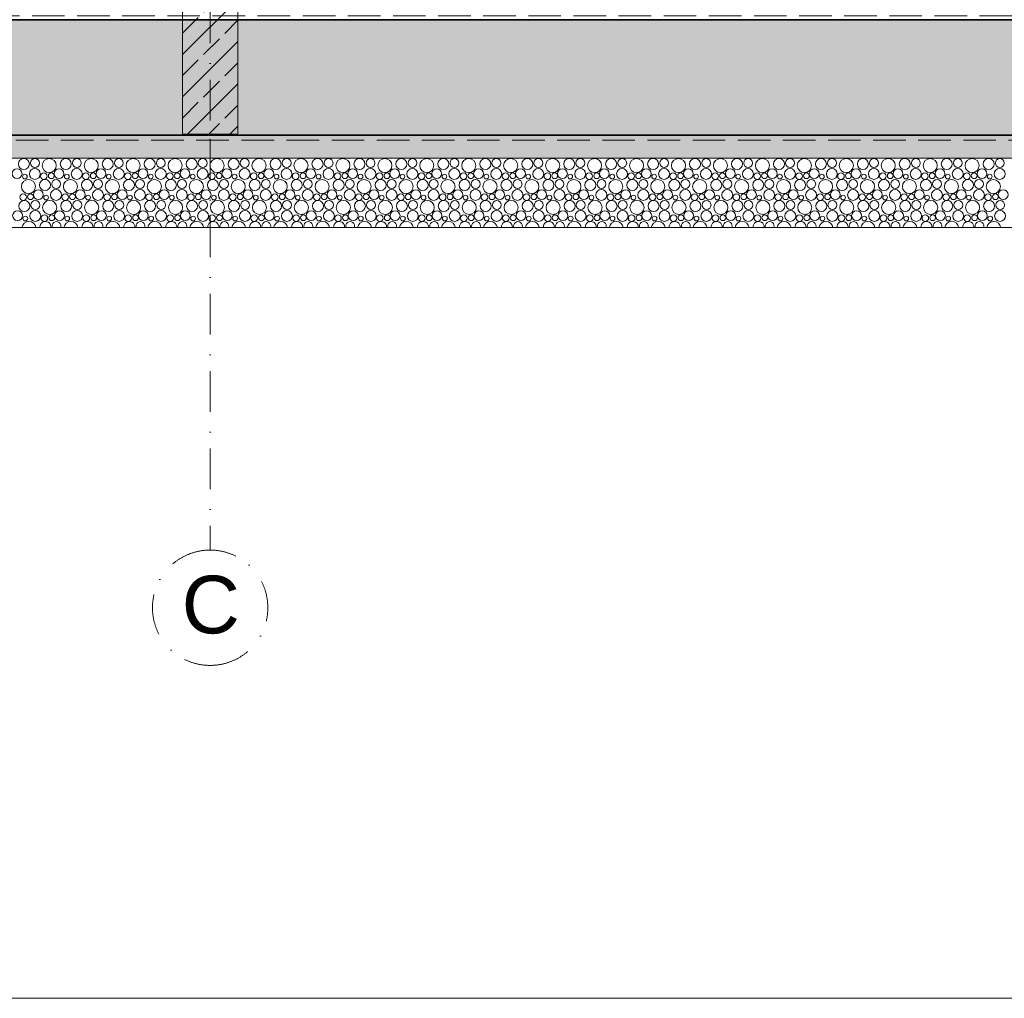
# Model space of a CAD drawing. Header units: millimetres. Extents: x -126680 to -83680, y 18016 to 39016.
# Tile 18 of 121: x -106555 to -102287, y 18016 to 22259. Entities that reach past the tile are written whole.
import ezdxf

# ---------------------------------------------------------------- set-up
doc = ezdxf.new("R2010")
doc.units = ezdxf.units.MM
doc.header["$MEASUREMENT"] = 0
doc.linetypes.add('Krawędzie ukryte', pattern=[195.611112, 141.111112, -54.5])
doc.linetypes.add('Kropki i Kreski', pattern=[335.138881, 176.388884, -88.194442, 0, -70.555556])
for name, color, linetype, lineweight in [('Nowe_Konstrukcja - Stropy_Nr_pióra__21', 7, 'Continuous', 20), ('Nowe_Konstrukcja - Stropy_Nr_pióra__3', 7, 'Continuous', 13), ('Nowe_Konstrukcja - Stropy_Nr_pióra__41', 7, 'Continuous', 13), ('Nowe_Konstrukcja - Stropy_Nr_pióra__7', 7, 'Continuous', 35), ('Nowe_Konstrukcja - Ściany zew_Nr_pióra__21', 7, 'Continuous', 20), ('Nowe_Konstrukcja - Ściany zew_Nr_pióra__3', 7, 'Continuous', 13), ('Nowe_Osie_Nr_pióra__3', 7, 'Continuous', 13), ('Nowe_Osie_Nr_pióra__4', 8, 'Continuous', 13), ('Nowe_Wymiarowanie - Ogólne_Nr_pióra__42', 8, 'Continuous', 25), ('Nowe_zagospodarowanie_Nr_pióra__21', 7, 'Continuous', 20)]:
    doc.layers.add(name, color=color, linetype=linetype, lineweight=lineweight)
for name, color, linetype, lineweight, true_color in [('Nowe_Konstrukcja - Stropy_Nr_pióra__23', 7, 'Continuous', 13, 0x858585), ('Nowe_Konstrukcja - Stropy_Nr_pióra__62', 7, 'Continuous', 18, 0xaaaaaa), ('Nowe_Wymiarowanie - Ogólne_Nr_pióra__81', 7, 'Continuous', 13, 0x6a6a6a)]:
    doc.layers.add(name, color=color, linetype=linetype, lineweight=lineweight, true_color=true_color)
doc.layers.add('Nowe_Wymiarowanie - Ogólne', color=7, linetype='Continuous')
doc.styles.add('STYL_AUTOMATYCZNY_1', font='arial.ttf')
doc.dimstyles.new('STYL_AUTOMATYCZNY__1', dxfattribs={"dimtxt": 125, "dimasz": 47.5, "dimexe": 0.18, "dimexo": 0.0625, "dimgap": 0, "dimtad": 1, "dimdec": 0, "dimlfac": 0.1, "dimzin": 0, "dimdsep": 46, "dimtxsty": 'STYL_AUTOMATYCZNY_1', "dimblk": 'ARROWHEAD_6', "dimblk1": 'ARROWHEAD_6', "dimblk2": 'ARROWHEAD_6', "dimcen": 0.09, "dimse1": 1, "dimse2": 1, "dimclrd": 256, "dimclre": 256, "dimclrt": 8, "dimazin": 0, "dimtfac": 1, "dimtdec": 4, "dimtmove": 0, "dimatfit": 3, "dimfxl": 0, "dimtolj": 1, "dimtzin": 0, "dimarcsym": 0})
pattern_1 = [(45, (0, 0), (-91.92388, 91.92388), []), (45, (-45.96, 45.96), (-91.92388, 91.92388), [97.5, -32.5])]

# ---------------------------------------------------------------- blocks, each defined once
blk = doc.blocks.new('*X4')
at = {"layer": 'Nowe_Konstrukcja - Stropy_Nr_pióra__62', "color": 253, "linetype": 'Continuous', "lineweight": 18, "true_color": 0xaaaaaa}
for centre, radius in [((-106537.1, 21633.2), 23.9), ((-106489.1, 21637.6), 19.2), ((-106427, 21626.9), 30.6), ((-106355.2, 21633.2), 23.9), ((-106307.2, 21637.6), 19.2), ((-106245.2, 21626.9), 30.6), ((-106173.4, 21633.2), 23.9), ((-106125.4, 21637.6), 19.2), ((-106063.3, 21626.9), 30.6), ((-105991.5, 21633.2), 23.9), ((-105943.5, 21637.6), 19.2), ((-105881.4, 21626.9), 30.6), ((-105809.7, 21633.2), 23.9), ((-105761.6, 21637.6), 19.2), ((-105699.6, 21626.9), 30.6), ((-105627.8, 21633.2), 23.9), ((-105579.8, 21637.6), 19.2), ((-105517.7, 21626.9), 30.6), ((-105446, 21633.2), 23.9), ((-105397.9, 21637.6), 19.2), ((-105335.9, 21626.9), 30.6), ((-105264.1, 21633.2), 23.9), ((-105216.1, 21637.6), 19.2), ((-105154, 21626.9), 30.6), ((-105082.3, 21633.2), 23.9), ((-105034.2, 21637.6), 19.2), ((-104972.2, 21626.9), 30.6), ((-104900.4, 21633.2), 23.9), ((-104852.4, 21637.6), 19.2), ((-104790.3, 21626.9), 30.6), ((-104718.5, 21633.2), 23.9), ((-104670.5, 21637.6), 19.2), ((-104608.5, 21626.9), 30.6), ((-104536.7, 21633.2), 23.9), ((-104488.7, 21637.6), 19.2), ((-104426.6, 21626.9), 30.6), ((-104354.8, 21633.2), 23.9), ((-104306.8, 21637.6), 19.2), ((-104244.8, 21626.9), 30.6), ((-104173, 21633.2), 23.9), ((-104125, 21637.6), 19.2), ((-104062.9, 21626.9), 30.6), ((-103991.1, 21633.2), 23.9), ((-103943.1, 21637.6), 19.2), ((-103881.1, 21626.9), 30.6), ((-103809.3, 21633.2), 23.9), ((-103761.3, 21637.6), 19.2), ((-103699.2, 21626.9), 30.6), ((-103627.4, 21633.2), 23.9), ((-103579.4, 21637.6), 19.2), ((-103517.3, 21626.9), 30.6), ((-103445.6, 21633.2), 23.9), ((-103397.5, 21637.6), 19.2), ((-103335.5, 21626.9), 30.6), ((-103263.7, 21633.2), 23.9), ((-103215.7, 21637.6), 19.2), ((-103153.6, 21626.9), 30.6), ((-103081.9, 21633.2), 23.9), ((-103033.8, 21637.6), 19.2), ((-102971.8, 21626.9), 30.6), ((-102900, 21633.2), 23.9), ((-102852, 21637.6), 19.2), ((-102789.9, 21626.9), 30.6), ((-102718.2, 21633.2), 23.9), ((-102670.1, 21637.6), 19.2), ((-102608.1, 21626.9), 30.6), ((-102536.3, 21633.2), 23.9), ((-102488.3, 21637.6), 19.2), ((-102426.2, 21626.9), 30.6), ((-102354.4, 21633.2), 23.9), ((-102306.4, 21637.6), 19.2), ((-106566.3, 21591.5), 21.3), ((-106489.6, 21590.4), 23.7), ((-106384.5, 21591.5), 21.3), ((-106307.7, 21590.4), 23.7), ((-106202.6, 21591.5), 21.3), ((-106125.9, 21590.4), 23.7), ((-106020.8, 21591.5), 21.3), ((-105944, 21590.4), 23.7), ((-105838.9, 21591.5), 21.3), ((-105762.2, 21590.4), 23.7), ((-105657, 21591.5), 21.3), ((-105580.3, 21590.4), 23.7), ((-105475.2, 21591.5), 21.3), ((-105398.5, 21590.4), 23.7), ((-105293.3, 21591.5), 21.3), ((-105216.6, 21590.4), 23.7), ((-105111.5, 21591.5), 21.3), ((-105034.7, 21590.4), 23.7), ((-104929.6, 21591.5), 21.3), ((-104852.9, 21590.4), 23.7), ((-104747.8, 21591.5), 21.3), ((-104671, 21590.4), 23.7), ((-104565.9, 21591.5), 21.3), ((-104489.2, 21590.4), 23.7), ((-104384.1, 21591.5), 21.3), ((-104307.3, 21590.4), 23.7), ((-104202.2, 21591.5), 21.3), ((-104125.5, 21590.4), 23.7), ((-104020.4, 21591.5), 21.3), ((-103943.6, 21590.4), 23.7), ((-103838.5, 21591.5), 21.3), ((-103761.8, 21590.4), 23.7), ((-103656.7, 21591.5), 21.3), ((-103579.9, 21590.4), 23.7), ((-103474.8, 21591.5), 21.3), ((-103398.1, 21590.4), 23.7), ((-103292.9, 21591.5), 21.3), ((-103216.2, 21590.4), 23.7), ((-103111.1, 21591.5), 21.3), ((-103034.4, 21590.4), 23.7), ((-102929.2, 21591.5), 21.3), ((-102852.5, 21590.4), 23.7), ((-102747.4, 21591.5), 21.3), ((-102670.6, 21590.4), 23.7), ((-102565.5, 21591.5), 21.3), ((-102488.8, 21590.4), 23.7), ((-102383.7, 21591.5), 21.3), ((-102306.9, 21590.4), 23.7), ((-106517, 21535.9), 30.6), ((-106532.6, 21578.8), 10.3), ((-106445.2, 21542.2), 23.9), ((-106450.1, 21580.8), 14.3), ((-106418.1, 21582.6), 12.5), ((-106397.2, 21546.6), 19.2), ((-106335.2, 21535.9), 30.6), ((-106350.8, 21578.8), 10.3), ((-106263.4, 21542.2), 23.9), ((-106268.2, 21580.8), 14.3), ((-106236.3, 21582.6), 12.5), ((-106215.4, 21546.6), 19.2), ((-106153.3, 21535.9), 30.6), ((-106168.9, 21578.8), 10.3), ((-106081.5, 21542.2), 23.9), ((-106086.4, 21580.8), 14.3), ((-106054.4, 21582.6), 12.5), ((-106033.5, 21546.6), 19.2), ((-105971.4, 21535.9), 30.6), ((-105987.1, 21578.8), 10.3), ((-105899.7, 21542.2), 23.9), ((-105904.5, 21580.8), 14.3), ((-105872.6, 21582.6), 12.5), ((-105851.6, 21546.6), 19.2), ((-105789.6, 21535.9), 30.6), ((-105805.2, 21578.8), 10.3), ((-105717.8, 21542.2), 23.9), ((-105722.6, 21580.8), 14.3), ((-105690.7, 21582.6), 12.5), ((-105669.8, 21546.6), 19.2), ((-105607.7, 21535.9), 30.6), ((-105623.4, 21578.8), 10.3), ((-105536, 21542.2), 23.9), ((-105540.8, 21580.8), 14.3), ((-105508.9, 21582.6), 12.5), ((-105487.9, 21546.6), 19.2), ((-105425.9, 21535.9), 30.6), ((-105441.5, 21578.8), 10.3), ((-105354.1, 21542.2), 23.9), ((-105358.9, 21580.8), 14.3), ((-105327, 21582.6), 12.5), ((-105306.1, 21546.6), 19.2), ((-105244, 21535.9), 30.6), ((-105259.6, 21578.8), 10.3), ((-105172.3, 21542.2), 23.9), ((-105177.1, 21580.8), 14.3), ((-105145.2, 21582.6), 12.5), ((-105124.2, 21546.6), 19.2), ((-105062.2, 21535.9), 30.6), ((-105077.8, 21578.8), 10.3), ((-104990.4, 21542.2), 23.9), ((-104995.2, 21580.8), 14.3), ((-104963.3, 21582.6), 12.5), ((-104942.4, 21546.6), 19.2), ((-104880.3, 21535.9), 30.6), ((-104895.9, 21578.8), 10.3), ((-104808.5, 21542.2), 23.9), ((-104813.4, 21580.8), 14.3), ((-104781.5, 21582.6), 12.5), ((-104760.5, 21546.6), 19.2), ((-104698.5, 21535.9), 30.6), ((-104714.1, 21578.8), 10.3), ((-104626.7, 21542.2), 23.9), ((-104631.5, 21580.8), 14.3), ((-104599.6, 21582.6), 12.5), ((-104578.7, 21546.6), 19.2), ((-104516.6, 21535.9), 30.6), ((-104532.2, 21578.8), 10.3), ((-104444.8, 21542.2), 23.9), ((-104449.7, 21580.8), 14.3), ((-104417.8, 21582.6), 12.5), ((-104396.8, 21546.6), 19.2), ((-104334.8, 21535.9), 30.6), ((-104350.4, 21578.8), 10.3), ((-104263, 21542.2), 23.9), ((-104267.8, 21580.8), 14.3), ((-104235.9, 21582.6), 12.5), ((-104215, 21546.6), 19.2), ((-104152.9, 21535.9), 30.6), ((-104168.5, 21578.8), 10.3), ((-104081.1, 21542.2), 23.9), ((-104086, 21580.8), 14.3), ((-104054, 21582.6), 12.5), ((-104033.1, 21546.6), 19.2), ((-103971.1, 21535.9), 30.6), ((-103986.7, 21578.8), 10.3), ((-103899.3, 21542.2), 23.9), ((-103904.1, 21580.8), 14.3), ((-103872.2, 21582.6), 12.5), ((-103851.3, 21546.6), 19.2), ((-103789.2, 21535.9), 30.6), ((-103804.8, 21578.8), 10.3), ((-103717.4, 21542.2), 23.9), ((-103722.3, 21580.8), 14.3), ((-103690.3, 21582.6), 12.5), ((-103669.4, 21546.6), 19.2), ((-103607.3, 21535.9), 30.6), ((-103623, 21578.8), 10.3), ((-103535.6, 21542.2), 23.9), ((-103540.4, 21580.8), 14.3), ((-103508.5, 21582.6), 12.5), ((-103487.5, 21546.6), 19.2), ((-103425.5, 21535.9), 30.6), ((-103441.1, 21578.8), 10.3), ((-103353.7, 21542.2), 23.9), ((-103358.5, 21580.8), 14.3), ((-103326.6, 21582.6), 12.5), ((-103305.7, 21546.6), 19.2), ((-103243.6, 21535.9), 30.6), ((-103259.3, 21578.8), 10.3), ((-103171.9, 21542.2), 23.9), ((-103176.7, 21580.8), 14.3), ((-103144.8, 21582.6), 12.5), ((-103123.8, 21546.6), 19.2), ((-103061.8, 21535.9), 30.6), ((-103077.4, 21578.8), 10.3), ((-102990, 21542.2), 23.9), ((-102994.8, 21580.8), 14.3), ((-102962.9, 21582.6), 12.5), ((-102942, 21546.6), 19.2), ((-102879.9, 21535.9), 30.6), ((-102895.5, 21578.8), 10.3), ((-102808.2, 21542.2), 23.9), ((-102813, 21580.8), 14.3), ((-102781.1, 21582.6), 12.5), ((-102760.1, 21546.6), 19.2), ((-102698.1, 21535.9), 30.6), ((-102713.7, 21578.8), 10.3), ((-102626.3, 21542.2), 23.9), ((-102631.1, 21580.8), 14.3), ((-102599.2, 21582.6), 12.5), ((-102578.3, 21546.6), 19.2), ((-102516.2, 21535.9), 30.6), ((-102531.8, 21578.8), 10.3), ((-102444.4, 21542.2), 23.9), ((-102449.3, 21580.8), 14.3), ((-102417.4, 21582.6), 12.5), ((-102396.4, 21546.6), 19.2), ((-102334.4, 21535.9), 30.6), ((-102350, 21578.8), 10.3), ((-106474.5, 21500.5), 21.3), ((-106397.7, 21499.4), 23.7), ((-106292.6, 21500.5), 21.3), ((-106215.9, 21499.4), 23.7), ((-106110.8, 21500.5), 21.3), ((-106034, 21499.4), 23.7), ((-105928.9, 21500.5), 21.3), ((-105852.2, 21499.4), 23.7), ((-105747, 21500.5), 21.3), ((-105670.3, 21499.4), 23.7), ((-105565.2, 21500.5), 21.3), ((-105488.5, 21499.4), 23.7), ((-105383.3, 21500.5), 21.3), ((-105306.6, 21499.4), 23.7), ((-105201.5, 21500.5), 21.3), ((-105124.7, 21499.4), 23.7), ((-105019.6, 21500.5), 21.3), ((-104942.9, 21499.4), 23.7), ((-104837.8, 21500.5), 21.3), ((-104761, 21499.4), 23.7), ((-104655.9, 21500.5), 21.3), ((-104579.2, 21499.4), 23.7), ((-104474.1, 21500.5), 21.3), ((-104397.3, 21499.4), 23.7), ((-104292.2, 21500.5), 21.3), ((-104215.5, 21499.4), 23.7), ((-104110.4, 21500.5), 21.3), ((-104033.6, 21499.4), 23.7), ((-103928.5, 21500.5), 21.3), ((-103851.8, 21499.4), 23.7), ((-103746.7, 21500.5), 21.3), ((-103669.9, 21499.4), 23.7), ((-103564.8, 21500.5), 21.3), ((-103488.1, 21499.4), 23.7), ((-103382.9, 21500.5), 21.3), ((-103306.2, 21499.4), 23.7), ((-103201.1, 21500.5), 21.3), ((-103124.4, 21499.4), 23.7), ((-103019.2, 21500.5), 21.3), ((-102942.5, 21499.4), 23.7), ((-102837.4, 21500.5), 21.3), ((-102760.6, 21499.4), 23.7), ((-102655.5, 21500.5), 21.3), ((-102578.8, 21499.4), 23.7), ((-102473.7, 21500.5), 21.3), ((-102396.9, 21499.4), 23.7), ((-102291.8, 21500.5), 21.3), ((-106535.2, 21451.2), 23.9), ((-106540.1, 21489.8), 14.3), ((-106508.1, 21491.6), 12.5), ((-106487.2, 21455.6), 19.2), ((-106425.2, 21444.9), 30.6), ((-106440.8, 21487.8), 10.3), ((-106353.4, 21451.2), 23.9), ((-106358.2, 21489.8), 14.3), ((-106326.3, 21491.6), 12.5), ((-106305.4, 21455.6), 19.2), ((-106243.3, 21444.9), 30.6), ((-106258.9, 21487.8), 10.3), ((-106171.5, 21451.2), 23.9), ((-106176.4, 21489.8), 14.3), ((-106144.4, 21491.6), 12.5), ((-106123.5, 21455.6), 19.2), ((-106061.4, 21444.9), 30.6), ((-106077.1, 21487.8), 10.3), ((-105989.7, 21451.2), 23.9), ((-105994.5, 21489.8), 14.3), ((-105962.6, 21491.6), 12.5), ((-105941.6, 21455.6), 19.2), ((-105879.6, 21444.9), 30.6), ((-105895.2, 21487.8), 10.3), ((-105807.8, 21451.2), 23.9), ((-105812.6, 21489.8), 14.3), ((-105780.7, 21491.6), 12.5), ((-105759.8, 21455.6), 19.2), ((-105697.7, 21444.9), 30.6), ((-105713.4, 21487.8), 10.3), ((-105626, 21451.2), 23.9), ((-105630.8, 21489.8), 14.3), ((-105598.9, 21491.6), 12.5), ((-105577.9, 21455.6), 19.2), ((-105515.9, 21444.9), 30.6), ((-105531.5, 21487.8), 10.3), ((-105444.1, 21451.2), 23.9), ((-105448.9, 21489.8), 14.3), ((-105417, 21491.6), 12.5), ((-105396.1, 21455.6), 19.2), ((-105334, 21444.9), 30.6), ((-105349.6, 21487.8), 10.3), ((-105262.3, 21451.2), 23.9), ((-105267.1, 21489.8), 14.3), ((-105235.2, 21491.6), 12.5), ((-105214.2, 21455.6), 19.2), ((-105152.2, 21444.9), 30.6), ((-105167.8, 21487.8), 10.3), ((-105080.4, 21451.2), 23.9), ((-105085.2, 21489.8), 14.3), ((-105053.3, 21491.6), 12.5), ((-105032.4, 21455.6), 19.2), ((-104970.3, 21444.9), 30.6), ((-104985.9, 21487.8), 10.3), ((-104898.5, 21451.2), 23.9), ((-104903.4, 21489.8), 14.3), ((-104871.5, 21491.6), 12.5), ((-104850.5, 21455.6), 19.2), ((-104788.5, 21444.9), 30.6), ((-104804.1, 21487.8), 10.3), ((-104716.7, 21451.2), 23.9), ((-104721.5, 21489.8), 14.3), ((-104689.6, 21491.6), 12.5), ((-104668.7, 21455.6), 19.2), ((-104606.6, 21444.9), 30.6), ((-104622.2, 21487.8), 10.3), ((-104534.8, 21451.2), 23.9), ((-104539.7, 21489.8), 14.3), ((-104507.8, 21491.6), 12.5), ((-104486.8, 21455.6), 19.2), ((-104424.8, 21444.9), 30.6), ((-104440.4, 21487.8), 10.3), ((-104353, 21451.2), 23.9), ((-104357.8, 21489.8), 14.3), ((-104325.9, 21491.6), 12.5), ((-104305, 21455.6), 19.2), ((-104242.9, 21444.9), 30.6), ((-104258.5, 21487.8), 10.3), ((-104171.1, 21451.2), 23.9), ((-104176, 21489.8), 14.3), ((-104144, 21491.6), 12.5), ((-104123.1, 21455.6), 19.2), ((-104061.1, 21444.9), 30.6), ((-104076.7, 21487.8), 10.3), ((-103989.3, 21451.2), 23.9), ((-103994.1, 21489.8), 14.3), ((-103962.2, 21491.6), 12.5), ((-103941.3, 21455.6), 19.2), ((-103879.2, 21444.9), 30.6), ((-103894.8, 21487.8), 10.3), ((-103807.4, 21451.2), 23.9), ((-103812.3, 21489.8), 14.3), ((-103780.3, 21491.6), 12.5), ((-103759.4, 21455.6), 19.2), ((-103697.3, 21444.9), 30.6), ((-103713, 21487.8), 10.3), ((-103625.6, 21451.2), 23.9), ((-103630.4, 21489.8), 14.3), ((-103598.5, 21491.6), 12.5), ((-103577.5, 21455.6), 19.2), ((-103515.5, 21444.9), 30.6), ((-103531.1, 21487.8), 10.3), ((-103443.7, 21451.2), 23.9), ((-103448.5, 21489.8), 14.3), ((-103416.6, 21491.6), 12.5), ((-103395.7, 21455.6), 19.2), ((-103333.6, 21444.9), 30.6), ((-103349.3, 21487.8), 10.3), ((-103261.9, 21451.2), 23.9), ((-103266.7, 21489.8), 14.3), ((-103234.8, 21491.6), 12.5), ((-103213.8, 21455.6), 19.2), ((-103151.8, 21444.9), 30.6), ((-103167.4, 21487.8), 10.3), ((-103080, 21451.2), 23.9), ((-103084.8, 21489.8), 14.3), ((-103052.9, 21491.6), 12.5), ((-103032, 21455.6), 19.2), ((-102969.9, 21444.9), 30.6), ((-102985.5, 21487.8), 10.3), ((-102898.2, 21451.2), 23.9), ((-102903, 21489.8), 14.3), ((-102871.1, 21491.6), 12.5), ((-102850.1, 21455.6), 19.2), ((-102788.1, 21444.9), 30.6), ((-102803.7, 21487.8), 10.3), ((-102716.3, 21451.2), 23.9), ((-102721.1, 21489.8), 14.3), ((-102689.2, 21491.6), 12.5), ((-102668.3, 21455.6), 19.2), ((-102606.2, 21444.9), 30.6), ((-102621.8, 21487.8), 10.3), ((-102534.4, 21451.2), 23.9), ((-102539.3, 21489.8), 14.3), ((-102507.4, 21491.6), 12.5), ((-102486.4, 21455.6), 19.2), ((-102424.4, 21444.9), 30.6), ((-102440, 21487.8), 10.3), ((-102352.6, 21451.2), 23.9), ((-102357.4, 21489.8), 14.3), ((-102325.5, 21491.6), 12.5), ((-102304.6, 21455.6), 19.2), ((-106564.5, 21409.5), 21.3), ((-106487.7, 21408.4), 23.7), ((-106382.6, 21409.5), 21.3), ((-106305.9, 21408.4), 23.7), ((-106200.8, 21409.5), 21.3), ((-106124, 21408.4), 23.7), ((-106018.9, 21409.5), 21.3), ((-105942.2, 21408.4), 23.7), ((-105837, 21409.5), 21.3), ((-105760.3, 21408.4), 23.7), ((-105655.2, 21409.5), 21.3), ((-105578.5, 21408.4), 23.7), ((-105473.3, 21409.5), 21.3), ((-105396.6, 21408.4), 23.7), ((-105291.5, 21409.5), 21.3), ((-105214.7, 21408.4), 23.7), ((-105109.6, 21409.5), 21.3), ((-105032.9, 21408.4), 23.7), ((-104927.8, 21409.5), 21.3), ((-104851, 21408.4), 23.7), ((-104745.9, 21409.5), 21.3), ((-104669.2, 21408.4), 23.7), ((-104564.1, 21409.5), 21.3), ((-104487.3, 21408.4), 23.7), ((-104382.2, 21409.5), 21.3), ((-104305.5, 21408.4), 23.7), ((-104200.4, 21409.5), 21.3), ((-104123.6, 21408.4), 23.7), ((-104018.5, 21409.5), 21.3), ((-103941.8, 21408.4), 23.7), ((-103836.7, 21409.5), 21.3), ((-103759.9, 21408.4), 23.7), ((-103654.8, 21409.5), 21.3), ((-103578.1, 21408.4), 23.7), ((-103472.9, 21409.5), 21.3), ((-103396.2, 21408.4), 23.7), ((-103291.1, 21409.5), 21.3), ((-103214.4, 21408.4), 23.7), ((-103109.2, 21409.5), 21.3), ((-103032.5, 21408.4), 23.7), ((-102927.4, 21409.5), 21.3), ((-102850.6, 21408.4), 23.7), ((-102745.5, 21409.5), 21.3), ((-102668.8, 21408.4), 23.7), ((-102563.7, 21409.5), 21.3), ((-102486.9, 21408.4), 23.7), ((-102381.8, 21409.5), 21.3), ((-102305.1, 21408.4), 23.7), ((-106530.8, 21396.8), 10.3), ((-106448.2, 21398.8), 14.3), ((-106416.3, 21400.6), 12.5), ((-106348.9, 21396.8), 10.3), ((-106266.4, 21398.8), 14.3), ((-106234.4, 21400.6), 12.5), ((-106167.1, 21396.8), 10.3), ((-106084.5, 21398.8), 14.3), ((-106052.6, 21400.6), 12.5), ((-105985.2, 21396.8), 10.3), ((-105902.6, 21398.8), 14.3), ((-105870.7, 21400.6), 12.5), ((-105803.4, 21396.8), 10.3), ((-105720.8, 21398.8), 14.3), ((-105688.9, 21400.6), 12.5), ((-105621.5, 21396.8), 10.3), ((-105538.9, 21398.8), 14.3), ((-105507, 21400.6), 12.5), ((-105439.6, 21396.8), 10.3), ((-105357.1, 21398.8), 14.3), ((-105325.2, 21400.6), 12.5), ((-105257.8, 21396.8), 10.3), ((-105175.2, 21398.8), 14.3), ((-105143.3, 21400.6), 12.5), ((-105075.9, 21396.8), 10.3), ((-104993.4, 21398.8), 14.3), ((-104961.5, 21400.6), 12.5), ((-104894.1, 21396.8), 10.3), ((-104811.5, 21398.8), 14.3), ((-104779.6, 21400.6), 12.5), ((-104712.2, 21396.8), 10.3), ((-104629.7, 21398.8), 14.3), ((-104597.8, 21400.6), 12.5), ((-104530.4, 21396.8), 10.3), ((-104447.8, 21398.8), 14.3), ((-104415.9, 21400.6), 12.5), ((-104348.5, 21396.8), 10.3), ((-104266, 21398.8), 14.3), ((-104234, 21400.6), 12.5), ((-104166.7, 21396.8), 10.3), ((-104084.1, 21398.8), 14.3), ((-104052.2, 21400.6), 12.5), ((-103984.8, 21396.8), 10.3), ((-103902.3, 21398.8), 14.3), ((-103870.3, 21400.6), 12.5), ((-103803, 21396.8), 10.3), ((-103720.4, 21398.8), 14.3), ((-103688.5, 21400.6), 12.5), ((-103621.1, 21396.8), 10.3), ((-103538.5, 21398.8), 14.3), ((-103506.6, 21400.6), 12.5), ((-103439.3, 21396.8), 10.3), ((-103356.7, 21398.8), 14.3), ((-103324.8, 21400.6), 12.5), ((-103257.4, 21396.8), 10.3), ((-103174.8, 21398.8), 14.3), ((-103142.9, 21400.6), 12.5), ((-103075.5, 21396.8), 10.3), ((-102993, 21398.8), 14.3), ((-102961.1, 21400.6), 12.5), ((-102893.7, 21396.8), 10.3), ((-102811.1, 21398.8), 14.3), ((-102779.2, 21400.6), 12.5), ((-102711.8, 21396.8), 10.3), ((-102629.3, 21398.8), 14.3), ((-102597.4, 21400.6), 12.5), ((-102530, 21396.8), 10.3), ((-102447.4, 21398.8), 14.3), ((-102415.5, 21400.6), 12.5), ((-102348.1, 21396.8), 10.3)]:
    blk.add_circle(centre, radius, dxfattribs=at)
for centre, radius, start, end in [((-106541.9, 21671.8), 14.3, 251.5647, 288.4353), ((-106399.6, 21681.4), 23.7, 257.736, 282.264), ((-106360.1, 21671.8), 14.3, 251.5647, 288.4353), ((-106217.7, 21681.4), 23.7, 257.736, 282.264), ((-106178.2, 21671.8), 14.3, 251.5647, 288.4353), ((-106035.9, 21681.4), 23.7, 257.736, 282.264), ((-105996.4, 21671.8), 14.3, 251.5647, 288.4353), ((-105854, 21681.4), 23.7, 257.736, 282.264), ((-105814.5, 21671.8), 14.3, 251.5647, 288.4353), ((-105672.2, 21681.4), 23.7, 257.736, 282.264), ((-105632.6, 21671.8), 14.3, 251.5647, 288.4353), ((-105490.3, 21681.4), 23.7, 257.736, 282.264), ((-105450.8, 21671.8), 14.3, 251.5647, 288.4353), ((-105308.5, 21681.4), 23.7, 257.736, 282.264), ((-105268.9, 21671.8), 14.3, 251.5647, 288.4353), ((-105126.6, 21681.4), 23.7, 257.736, 282.264), ((-105087.1, 21671.8), 14.3, 251.5647, 288.4353), ((-104944.7, 21681.4), 23.7, 257.736, 282.264), ((-104905.2, 21671.8), 14.3, 251.5647, 288.4353), ((-104762.9, 21681.4), 23.7, 257.736, 282.264), ((-104723.4, 21671.8), 14.3, 251.5647, 288.4353), ((-104581, 21681.4), 23.7, 257.736, 282.264), ((-104541.5, 21671.8), 14.3, 251.5647, 288.4353), ((-104399.2, 21681.4), 23.7, 257.736, 282.264), ((-104359.7, 21671.8), 14.3, 251.5647, 288.4353), ((-104217.3, 21681.4), 23.7, 257.736, 282.264), ((-104177.8, 21671.8), 14.3, 251.5647, 288.4353), ((-104035.5, 21681.4), 23.7, 257.736, 282.264), ((-103996, 21671.8), 14.3, 251.5647, 288.4353), ((-103853.6, 21681.4), 23.7, 257.736, 282.264), ((-103814.1, 21671.8), 14.3, 251.5647, 288.4353), ((-103671.8, 21681.4), 23.7, 257.736, 282.264), ((-103632.3, 21671.8), 14.3, 251.5647, 288.4353), ((-103489.9, 21681.4), 23.7, 257.736, 282.264), ((-103450.4, 21671.8), 14.3, 251.5647, 288.4353), ((-103308.1, 21681.4), 23.7, 257.736, 282.264), ((-103268.5, 21671.8), 14.3, 251.5647, 288.4353), ((-103126.2, 21681.4), 23.7, 257.736, 282.264), ((-103086.7, 21671.8), 14.3, 251.5647, 288.4353), ((-102944.4, 21681.4), 23.7, 257.736, 282.264), ((-102904.8, 21671.8), 14.3, 251.5647, 288.4353), ((-102762.5, 21681.4), 23.7, 257.736, 282.264), ((-102723, 21671.8), 14.3, 251.5647, 288.4353), ((-102580.6, 21681.4), 23.7, 257.736, 282.264), ((-102541.1, 21671.8), 14.3, 251.5647, 288.4353), ((-102398.8, 21681.4), 23.7, 257.736, 282.264), ((-102359.3, 21671.8), 14.3, 251.5647, 288.4353), ((-106515.2, 21353.9), 30.6, 8.1412, 171.8588), ((-106333.3, 21353.9), 30.6, 8.1412, 171.8588), ((-106151.4, 21353.9), 30.6, 8.1412, 171.8588), ((-105969.6, 21353.9), 30.6, 8.1412, 171.8588), ((-105787.7, 21353.9), 30.6, 8.1412, 171.8588), ((-105605.9, 21353.9), 30.6, 8.1412, 171.8588), ((-105424, 21353.9), 30.6, 8.1412, 171.8588), ((-105242.2, 21353.9), 30.6, 8.1412, 171.8588), ((-105060.3, 21353.9), 30.6, 8.1412, 171.8588), ((-104878.5, 21353.9), 30.6, 8.1412, 171.8588), ((-104696.6, 21353.9), 30.6, 8.1412, 171.8588), ((-104514.8, 21353.9), 30.6, 8.1412, 171.8588), ((-104332.9, 21353.9), 30.6, 8.1412, 171.8588), ((-104151.1, 21353.9), 30.6, 8.1412, 171.8588), ((-103969.2, 21353.9), 30.6, 8.1412, 171.8588), ((-103787.3, 21353.9), 30.6, 8.1412, 171.8588), ((-103605.5, 21353.9), 30.6, 8.1412, 171.8588), ((-103423.6, 21353.9), 30.6, 8.1412, 171.8588), ((-103241.8, 21353.9), 30.6, 8.1412, 171.8588), ((-103059.9, 21353.9), 30.6, 8.1412, 171.8588), ((-102878.1, 21353.9), 30.6, 8.1412, 171.8588), ((-102696.2, 21353.9), 30.6, 8.1412, 171.8588), ((-102514.4, 21353.9), 30.6, 8.1412, 171.8588), ((-102332.5, 21353.9), 30.6, 8.1412, 171.8588), ((-106443.4, 21360.2), 23.9, 355.4446, 184.5554), ((-106395.4, 21364.6), 19.2, 340.8104, 199.1896), ((-106261.5, 21360.2), 23.9, 355.4446, 184.5554), ((-106213.5, 21364.6), 19.2, 340.8104, 199.1896), ((-106079.7, 21360.2), 23.9, 355.4446, 184.5554), ((-106031.6, 21364.6), 19.2, 340.8104, 199.1896), ((-105897.8, 21360.2), 23.9, 355.4446, 184.5554), ((-105849.8, 21364.6), 19.2, 340.8104, 199.1896), ((-105716, 21360.2), 23.9, 355.4446, 184.5554), ((-105667.9, 21364.6), 19.2, 340.8104, 199.1896), ((-105534.1, 21360.2), 23.9, 355.4446, 184.5554), ((-105486.1, 21364.6), 19.2, 340.8104, 199.1896), ((-105352.3, 21360.2), 23.9, 355.4446, 184.5554), ((-105304.2, 21364.6), 19.2, 340.8104, 199.1896), ((-105170.4, 21360.2), 23.9, 355.4446, 184.5554), ((-105122.4, 21364.6), 19.2, 340.8104, 199.1896), ((-104988.5, 21360.2), 23.9, 355.4446, 184.5554), ((-104940.5, 21364.6), 19.2, 340.8104, 199.1896), ((-104806.7, 21360.2), 23.9, 355.4446, 184.5554), ((-104758.7, 21364.6), 19.2, 340.8104, 199.1896), ((-104624.8, 21360.2), 23.9, 355.4446, 184.5554), ((-104576.8, 21364.6), 19.2, 340.8104, 199.1896), ((-104443, 21360.2), 23.9, 355.4446, 184.5554), ((-104395, 21364.6), 19.2, 340.8104, 199.1896), ((-104261.1, 21360.2), 23.9, 355.4446, 184.5554), ((-104213.1, 21364.6), 19.2, 340.8104, 199.1896), ((-104079.3, 21360.2), 23.9, 355.4446, 184.5554), ((-104031.3, 21364.6), 19.2, 340.8104, 199.1896), ((-103897.4, 21360.2), 23.9, 355.4446, 184.5554), ((-103849.4, 21364.6), 19.2, 340.8104, 199.1896), ((-103715.6, 21360.2), 23.9, 355.4446, 184.5554), ((-103667.5, 21364.6), 19.2, 340.8104, 199.1896), ((-103533.7, 21360.2), 23.9, 355.4446, 184.5554), ((-103485.7, 21364.6), 19.2, 340.8104, 199.1896), ((-103351.9, 21360.2), 23.9, 355.4446, 184.5554), ((-103303.8, 21364.6), 19.2, 340.8104, 199.1896), ((-103170, 21360.2), 23.9, 355.4446, 184.5554), ((-103122, 21364.6), 19.2, 340.8104, 199.1896), ((-102988.2, 21360.2), 23.9, 355.4446, 184.5554), ((-102940.1, 21364.6), 19.2, 340.8104, 199.1896), ((-102806.3, 21360.2), 23.9, 355.4446, 184.5554), ((-102758.3, 21364.6), 19.2, 340.8104, 199.1896), ((-102624.4, 21360.2), 23.9, 355.4446, 184.5554), ((-102576.4, 21364.6), 19.2, 340.8104, 199.1896), ((-102442.6, 21360.2), 23.9, 355.4446, 184.5554), ((-102394.6, 21364.6), 19.2, 340.8104, 199.1896)]:
    blk.add_arc(centre, radius, start, end, dxfattribs=at)
blk = doc.blocks.new('Wypełnienie_2_2', base_point=(0, 0))
at = {"layer": 'Nowe_Konstrukcja - Stropy_Nr_pióra__21', "color": 7, "linetype": 'Continuous', "lineweight": 20, "flags": 128}
blk.add_lwpolyline([(-122349.5, 21358.3), (-95431.4, 21358.3), (-95431.4, 21658.3), (-122349.5, 21658.3)], close=True, dxfattribs=at)
at = {"layer": 'Nowe_Konstrukcja - Stropy_Nr_pióra__62', "color": 253, "linetype": 'Continuous', "lineweight": 18, "true_color": 0xaaaaaa}
blk.add_blockref('*X4', (0, 0), dxfattribs=at)
blk = doc.blocks.new('*D47')
at = {"layer": 'Nowe_Wymiarowanie - Ogólne_Nr_pióra__81', "color": 251, "linetype": 'Continuous', "lineweight": 13, "true_color": 0x6a6a6a}
for p, q in [((-96320, 22637.3), (-96270, 22587.3)), ((-96248.1, 22612.3), (-96341.9, 22612.3)), ((-96295, 21762.6), (-96295, 22612.3)), ((-96320, 21787.6), (-96270, 21737.6)), ((-96248.1, 21762.6), (-96341.9, 21762.6))]:
    blk.add_line(p, q, dxfattribs=at)
at = {"layer": 'Nowe_Wymiarowanie - Ogólne_Nr_pióra__42', "color": 8, "lineweight": 25, "insert": (-96320, 22092.1), "char_height": 125, "attachment_point": 7, "rotation": 90, "style": 'STYL_AUTOMATYCZNY_1'}
blk.add_mtext('\\A1;{\\pql;\\fArial|b0|i0|c238|p0;\\W1.000000;85}', dxfattribs=at)
blk = doc.blocks.new('ARROWHEAD_6')
at = {"color": 0, "linetype": 'Continuous', "lineweight": 0}
for p, q in [((0, 0), (-1, 0)), ((-0.5, -0.5), (0.5, 0.5))]:
    blk.add_line(p, q, dxfattribs=at)

msp = doc.modelspace()

# ---------------------------------------------------------------- hatches: boundary and pattern name
at = {"layer": 'Nowe_Konstrukcja - Stropy_Nr_pióra__23', "linetype": 'Continuous', "lineweight": 13, "true_color": 0x858585}
h = msp.add_hatch(dxfattribs=at)
h.set_pattern_fill('Beton_zbrojony_0002', color=252, style=0, pattern_type=2)
h.set_pattern_definition(pattern_1)
h.paths.add_polyline_path([(-105609.5, 25392.3), (-105849.5, 25392.3), (-105849.5, 21762.6), (-105609.5, 21762.6)])
at = {"layer": 'Nowe_Konstrukcja - Stropy_Nr_pióra__3', "linetype": 'Continuous', "lineweight": 13}
h = msp.add_hatch(dxfattribs=at)
h.set_pattern_fill('Beton_zbrojony_0002', style=0, pattern_type=2)
h.set_pattern_definition(pattern_1)
h.paths.add_polyline_path([(-122249.5, 22258.3), (-122249.5, 21758.3), (-95509.5, 21758.3), (-95509.5, 22258.3)])
h = msp.add_hatch(dxfattribs=at)
h.set_pattern_fill('Beton_wylewany_0002', style=0, pattern_type=2)
h.set_pattern_definition([(0, (0, 0), (0, 311.76916), [30, -150]), (0, (90, 155.9), (0, 311.76916), [30, -150]), (60, (0, 0), (-270, 155.8846), [30, -150]), (60, (180, 0), (-270, 155.8846), [30, -150]), (120, (30, 0), (270, 155.8846), [30, -150]), (120, (210, 0), (270, 155.8846), [30, -150]), (0, (0, 30), (0, 60.000002), [0, -60.000002, 0, -90.000004]), (45, (30, 30), (-42.42641, 42.42641), [0, -45.000002, 0, -75.000003])])
h.paths.add_polyline_path([(-122249.5, 21758.3), (-122349.5, 21658.3), (-95409.5, 21658.3), (-95509.5, 21758.3)])

# ---------------------------------------------------------------- linework, layer by layer
at = {"layer": 'Nowe_Konstrukcja - Stropy_Nr_pióra__21', "color": 7, "linetype": 'Continuous', "lineweight": 20}
for p, q in [((-95969.4, 22258.3), (-121789.4, 22258.3)), ((-95969.4, 21758.3), (-121789.4, 21758.3))]:
    msp.add_line(p, q, dxfattribs=at)
at = {"layer": 'Nowe_Konstrukcja - Stropy_Nr_pióra__21', "color": 7, "linetype": 'Continuous', "lineweight": 20, "flags": 128}
msp.add_lwpolyline([(-105609.5, 25392.3), (-105849.5, 25392.3), (-105849.5, 21762.6), (-105609.5, 21762.6)], close=True, dxfattribs=at)
at = {"layer": 'Nowe_Konstrukcja - Stropy_Nr_pióra__41', "color": 7, "linetype": 'Continuous', "lineweight": 13}
for p, q in [((-95969.4, 21658.3), (-121789.4, 21658.3)), ((-95969.4, 21358.3), (-121789.4, 21358.3))]:
    msp.add_line(p, q, dxfattribs=at)
at = {"layer": 'Nowe_Konstrukcja - Stropy_Nr_pióra__7', "color": 7, "linetype": 'Continuous', "lineweight": 35, "flags": 128}
msp.add_lwpolyline([(-122249.5, 22258.3), (-122249.5, 21758.3), (-95509.5, 21758.3), (-95509.5, 22258.3)], close=True, dxfattribs=at)
at = {"layer": 'Nowe_Konstrukcja - Ściany zew_Nr_pióra__21', "color": 7, "linetype": 'Krawędzie ukryte', "lineweight": 20, "flags": 128}
msp.add_lwpolyline([(-121799.5, 22627), (-121799.5, 22276), (-95488, 22276), (-95488, 21737.1), (-122277.5, 21737.1), (-122277.5, 22276), (-122059.5, 22276), (-122059.5, 22627)], dxfattribs=at)
at = {"layer": 'Nowe_Konstrukcja - Ściany zew_Nr_pióra__21', "color": 7, "linetype": 'Continuous', "lineweight": 20, "flags": 128}
msp.add_lwpolyline([(-122249.5, 21758.3), (-122349.5, 21658.3), (-121049.5, 21658.3), (-95409.5, 21658.3)], dxfattribs=at)
at = {"layer": 'Nowe_Konstrukcja - Ściany zew_Nr_pióra__3', "color": 7, "linetype": 'Continuous', "lineweight": 13}
for p, q in [((-105849.5, 21762.6), (-105849.5, 25392.3)), ((-105609.5, 21762.6), (-105609.5, 25392.3))]:
    msp.add_line(p, q, dxfattribs=at)
at = {"layer": 'Nowe_Osie_Nr_pióra__3', "color": 7, "linetype": 'Kropki i Kreski', "lineweight": 13}
for p, q in [((-105729.5, 37419.5), (-105729.5, 21740.9)), ((-105729.5, 21740.9), (-105729.5, 19959.3))]:
    msp.add_line(p, q, dxfattribs=at)
msp.add_point((-105729.5, 21740.9), dxfattribs=at)
msp.add_point((-105729.5, 21740.9), dxfattribs=at)
at = {"layer": 'Nowe_Osie_Nr_pióra__4', "color": 8, "linetype": 'Kropki i Kreski', "lineweight": 13}
for start, end in [(90, 270), (270, 90)]:
    msp.add_arc((-105729.5, 19709.3), 250, start, end, dxfattribs=at)
msp.add_point((-105729.5, 21740.9), dxfattribs=at)
msp.add_point((-105729.5, 21740.9), dxfattribs=at)
at = {"layer": 'Nowe_zagospodarowanie_Nr_pióra__21', "color": 7, "linetype": 'Continuous', "lineweight": 20, "flags": 128}
msp.add_lwpolyline([(-126680, 39015.8), (-126680, 18015.8), (-83680, 18015.8), (-83680, 39015.8)], close=True, dxfattribs=at)

# ---------------------------------------------------------------- block references
at = {"layer": 'Nowe_Konstrukcja - Stropy_Nr_pióra__62', "color": 253, "linetype": 'Continuous', "lineweight": 18, "true_color": 0xaaaaaa}
msp.add_blockref('Wypełnienie_2_2', (0, 0), dxfattribs=at)

# ---------------------------------------------------------------- texts
at = {"layer": 'Nowe_Osie_Nr_pióra__4', "color": 8, "linetype": 'Continuous', "lineweight": 13, "insert": (-105852.9, 19721.4), "char_height": 250, "attachment_point": 4, "style": 'STYL_AUTOMATYCZNY_1'}
msp.add_mtext('\\A1;{\\pql;\\fArial|b0|i0|c238|p0;\\W1.000000;C}', dxfattribs=at)

# ---------------------------------------------------------------- dimensions: what is measured, and where the dimension line sits
at = {"layer": 'Nowe_Wymiarowanie - Ogólne', "color": 251, "linetype": 'Continuous', "lineweight": 13, "true_color": 0x6a6a6a}
dim = msp.add_linear_dim(base=(-96295, 22612.3), p1=(-95709.5, 21762.6), p2=(-105589.5, 22612.3), angle=90, dimstyle='STYL_AUTOMATYCZNY__1', dxfattribs=at)
dim.commit()
dim.dimension.update_dxf_attribs({"geometry": '*D47', "text_midpoint": (-96382.5, 22187.2), "dimtype": 160, "text_rotation": 90})

doc.saveas('drawing.dxf')
